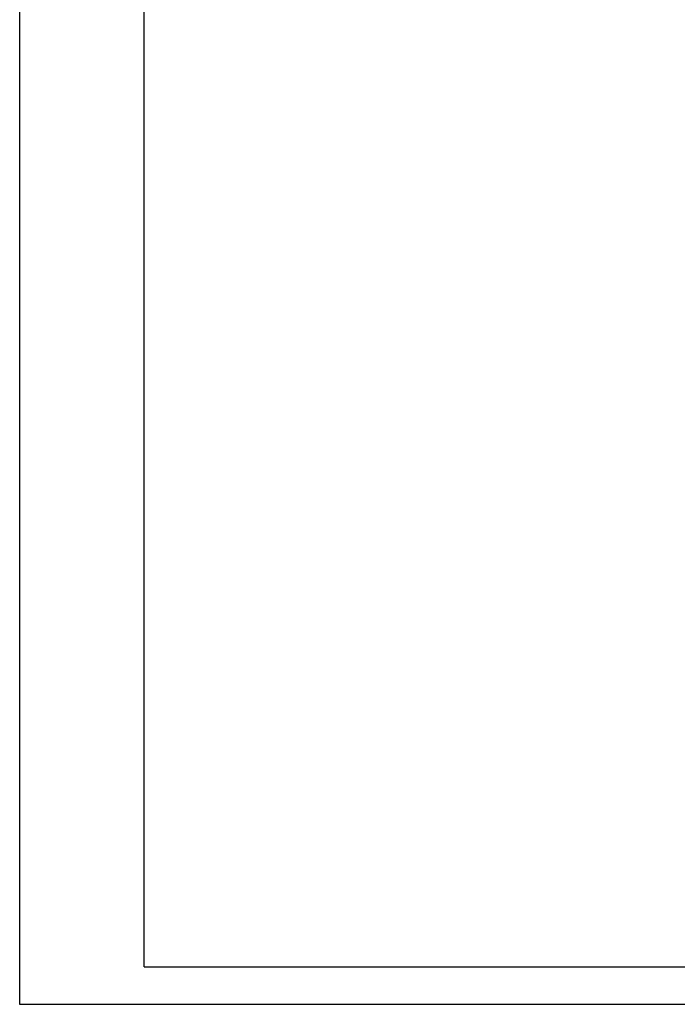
# Model space of a CAD drawing. Header units: millimetres. Extents: x 14258 to 14699, y 59 to 684.
# Tile 1 of 8: x 14258 to 14397, y 59 to 267. Entities that reach past the tile are written whole.
import ezdxf

# ---------------------------------------------------------------- set-up
doc = ezdxf.new("R2010")
doc.units = ezdxf.units.MM
doc.header["$LTSCALE"] = 0.3
doc.layers.add('外框', color=7, linetype='Continuous', lineweight=30)

# ---------------------------------------------------------------- blocks, each defined once
blk = doc.blocks.new('Y')
at = {"lineweight": 30}
for p, q in [((-4136.76, 2009.27), (-3862.74, 2009.27)), ((-4154.44, 2003.97), (-3857.44, 2003.97)), ((-4154.44, 2003.97), (-3857.44, 2003.97))]:
    blk.add_line(p, q, dxfattribs=at)
for points in [[(-3857.44, 2213.99), (-4154.44, 2213.99), (-4154.44, 2003.97)], [(-4136.76, 2009.27), (-4136.76, 2208.69), (-3862.74, 2208.69)]]:
    blk.add_lwpolyline(points, dxfattribs=at)
blk = doc.blocks.new('W')
blk.add_blockref('Y', (0, 0))

msp = doc.modelspace()

# ---------------------------------------------------------------- block references
at = {"layer": '外框', "lineweight": 25, "xscale": 1.487159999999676, "yscale": 1.487160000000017, "zscale": 1.48716}
msp.add_blockref('W', (20436.06, -2921.08), dxfattribs=at)

doc.saveas('drawing.dxf')
